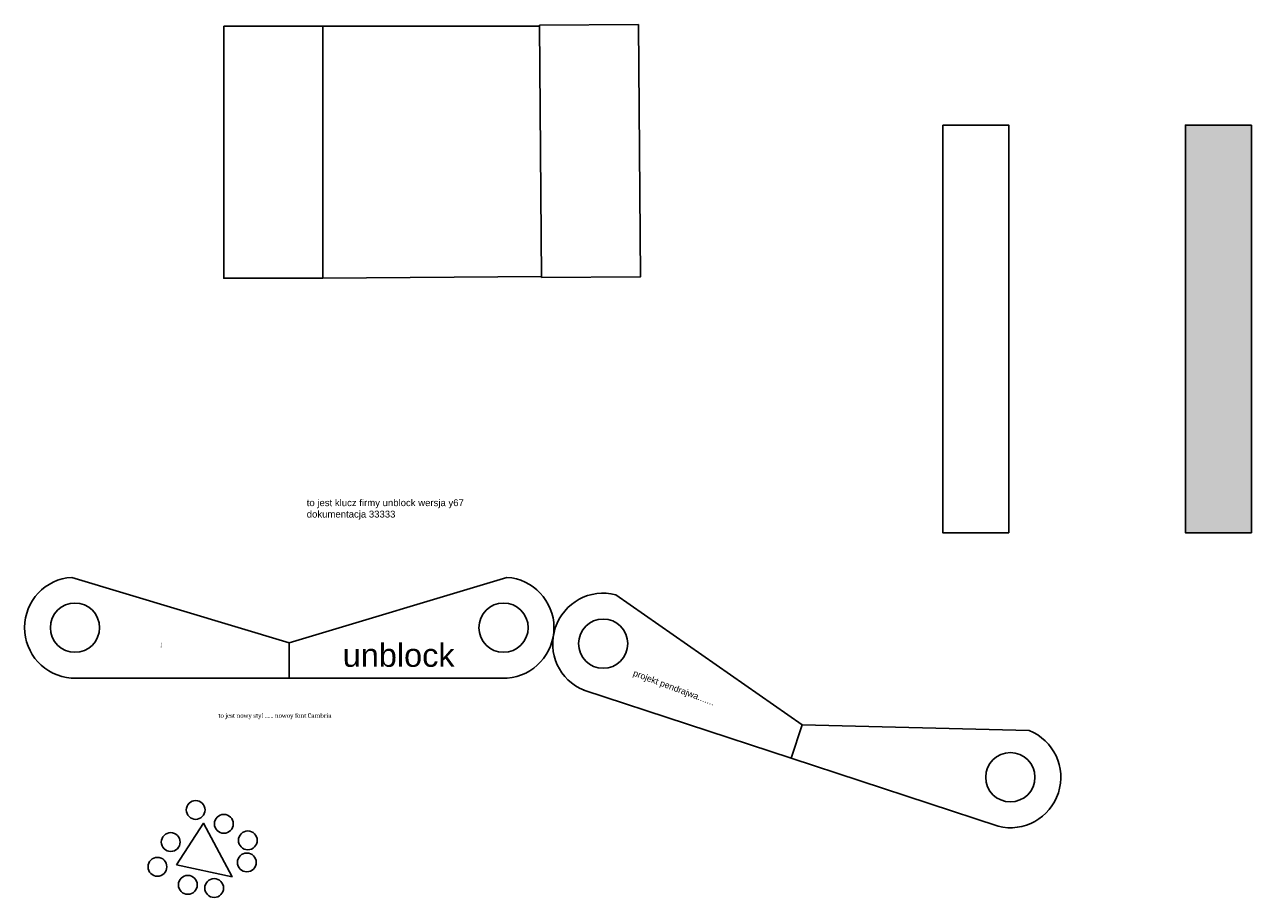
# Model space of a CAD drawing. Header units: millimetres. Extents: x 1672 to 23202, y 1156 to 16467.
import ezdxf

# ---------------------------------------------------------------- set-up
doc = ezdxf.new("R2010")
doc.units = ezdxf.units.MM
doc.styles.add('pendrive', font='cambriab.ttf', dxfattribs={"height": 14})
doc.styles.get("Standard").update_dxf_attribs({"font": 'arial.ttf'})

msp = doc.modelspace()

# ---------------------------------------------------------------- hatches: boundary and pattern name
h = msp.add_hatch()
h.set_pattern_fill('ANGLE', color=256)
h.set_pattern_definition([(0, (0, 0), (0, 6.985), [5.08, -1.905]), (90, (0, 0), (-6.985, 4e-16), [5.08, -1.905])])
h.paths.add_polyline_path([(23202, 14704), (22044, 14704), (22044, 7554), (23202, 7554)])
at = {"true_color": 0x93278f}
h = msp.add_hatch(dxfattribs=at)
h.set_pattern_fill('BRSTONE', color=217, scale=2.4, angle=23)
h.paths.add_polyline_path([(23202, 14704), (22044, 14704), (22044, 7554), (23202, 7554)])

# ---------------------------------------------------------------- linework, layer by layer
for p, q in [((6906, 16440), (10711, 16440)), ((6906, 12018), (10744, 12046)), ((6317, 5623), (2501, 6771)), ((6317, 5623), (10134, 6771)), ((15316, 4185), (12048, 6465)), ((6317, 5005), (6317, 5623)), ((6317, 5005), (6317, 5623)), ((2493, 5005), (6317, 5005)), ((10142, 5005), (6317, 5005)), ((11489, 4790), (15123, 3597)), ((15123, 3597), (15316, 4185)), ((15123, 3597), (15316, 4185)), ((15316, 4185), (19300, 4086)), ((18757, 2405), (15123, 3597))]:
    msp.add_line(p, q)
for points in [[(5169, 16440), (6906, 16440), (6906, 12018), (5169, 12018)], [(12448, 16467), (10711, 16454), (10744, 12032), (12481, 12045)], [(17784, 14704), (18942, 14704), (18942, 7554), (17784, 7554)], [(23202, 14704), (22044, 14704), (22044, 7554), (23202, 7554)]]:
    msp.add_lwpolyline(points, close=True)
msp.add_lwpolyline([(4338, 1729), (4811, 2459), (5314, 1519), (4338, 1729)])
for centre, radius in [((2557, 5888), 432), ((10078, 5888), 432), ((11826, 5608), 432), ((18971, 3264), 432), ((4675, 2691), 165), ((5170, 2448), 165), ((4237, 2128), 165), ((5590, 2158), 165), ((4004, 1694), 165), ((5573, 1771), 165), ((4538, 1377), 165), ((4999, 1322), 165)]:
    msp.add_circle(centre, radius)
for centre, start, end in [((2557, 5888), 93.6555, 265.8233), ((10078, 5888), 274.1767, 86.3445), ((11826, 5608), 75.4885, 247.6564), ((18971, 3264), 256.0097, 68.1776)]:
    msp.add_arc(centre, 885, start, end)

# ---------------------------------------------------------------- texts
at = {"style": 'pendrive'}
msp.add_text('UNBLOCK', height=14, rotation=90, dxfattribs=at).set_placement((4076, 5535))
msp.add_text('unblock', height=408).set_placement((7255, 5202))
at = {"insert": (6624, 8140), "char_height": 120, "attachment_point": 1}
msp.add_mtext_dynamic_manual_height_columns('to jest klucz firmy unblock wersja y67\\Pdokumentacja 33333', width=3503.61, gutter_width=2040, heights=[0], dxfattribs=at)
at = {"insert": (12379, 5153), "char_height": 110, "attachment_point": 1, "rotation": 339.4941}
msp.add_mtext_dynamic_manual_height_columns('projekt pendrajwa.......', width=3864.03, gutter_width=2040, heights=[0], dxfattribs=at)
at = {"insert": (5073, 4388), "char_height": 80, "width": 2137.37, "attachment_point": 1, "style": 'pendrive'}
msp.add_mtext('\\pxt58;to jest nowy styl ...... nowoy font Cambria', dxfattribs=at)

doc.saveas('drawing.dxf')
